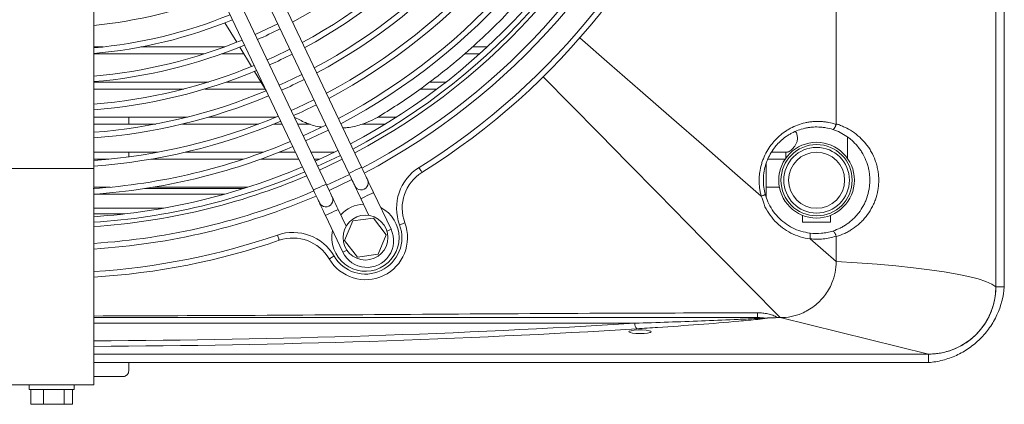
# Model space of a CAD drawing. Header units: millimetres. Extents: x -96593 to 66336, y -23969 to 7139.
# Tile 242 of 256: x -74629 to -74599, y -5678 to -5667. Entities that reach past the tile are written whole.
import ezdxf

# ---------------------------------------------------------------- set-up
doc = ezdxf.new("R2010")
doc.units = ezdxf.units.MM
doc.layers.add('mm_punktwstawienia', color=1, linetype='Continuous', lineweight=50)

# ---------------------------------------------------------------- blocks, each defined once
blk = doc.blocks.new('W_Z_TYLU')
at = {"color": 7, "linetype": 'Continuous', "lineweight": 13}
for p, q in [((348.088, 502.151), (348.088, 451.551)), ((348.088, 451.551), (348.088, 502.151)), ((348.388, 451.551), (348.388, 502.151)), ((342.388, 457.358), (342.388, 494.839)), ((315.888, 469.135), (315.888, 455.768)), ((325.447, 455.812), (320.722, 465.746)), ((320.271, 465.531), (324.995, 455.597)), ((319.006, 464.93), (323.731, 454.996)), ((324.183, 455.211), (319.458, 465.144)), ((320.574, 460.963), (320.994, 460.269)), ((315.888, 460.101), (316.224, 460.101)), ((317.574, 460.101), (320.558, 460.101)), ((321.099, 460.095), (321.518, 459.402)), ((329.404, 460.101), (329.931, 460.101)), ((319.832, 459.851), (315.888, 459.851)), ((321.246, 459.851), (320.455, 459.851)), ((329.657, 459.851), (329.122, 459.851)), ((321.623, 459.229), (321.98, 458.639)), ((315.888, 458.851), (319.986, 458.851)), ((319.107, 458.601), (315.888, 458.601)), ((322.007, 458.601), (319.852, 458.601)), ((320.626, 458.851), (321.851, 458.851)), ((321.98, 458.639), (322.042, 458.553)), ((328.138, 458.601), (327.545, 458.601)), ((327.876, 458.851), (328.464, 458.851)), ((315.888, 457.601), (319.233, 457.601)), ((317.138, 457.601), (317.138, 457.351)), ((319.996, 457.601), (322.399, 457.601)), ((326.028, 457.601), (326.699, 457.601)), ((318.101, 457.351), (315.888, 457.351)), ((321.769, 457.351), (319.053, 457.351)), ((322.611, 457.351), (322.317, 457.351)), ((323.617, 457.351), (323.164, 457.351)), ((326.299, 457.351), (325.474, 457.351)), ((342.788, 456.134), (342.788, 456.89)), ((315.888, 456.351), (318.194, 456.351)), ((317.138, 456.351), (317.138, 456.183)), ((319.17, 456.351), (321.95, 456.351)), ((322.51, 456.351), (323.086, 456.351)), ((323.64, 456.351), (324.482, 456.351)), ((340.075, 456.351), (340.653, 456.351)), ((340.588, 456.351), (340.588, 456.134)), ((316.431, 456.101), (315.888, 456.101)), ((321.234, 456.101), (317.931, 456.101)), ((323.205, 456.101), (321.848, 456.101)), ((323.957, 456.101), (323.759, 456.101)), ((339.888, 455.937), (339.888, 454.754)), ((315.888, 455.768), (312.888, 455.768)), ((315.888, 455.768), (315.888, 448.051)), ((315.888, 455.101), (316.48, 455.101)), ((318.015, 455.101), (321.393, 455.101)), ((324.288, 454.989), (325.101, 455.375)), ((320.563, 454.851), (315.888, 454.851)), ((317.701, 455.051), (321.236, 455.051)), ((326.499, 453.6), (325.877, 454.909)), ((339.713, 454.782), (339.711, 454.784)), ((325.425, 454.694), (325.71, 454.095)), ((315.888, 454.351), (318.374, 454.351)), ((315.888, 454.151), (317.005, 454.151)), ((324.161, 454.093), (324.784, 452.783)), ((324.897, 453.708), (324.612, 454.308)), ((341.188, 454.095), (341.188, 453.851)), ((342.188, 453.851), (342.188, 454.095)), ((325.131, 453.9), (324.844, 453.207)), ((325.875, 453.998), (325.131, 453.9)), ((326.332, 453.402), (325.875, 453.998)), ((341.188, 453.851), (342.188, 453.851)), ((326.044, 452.709), (326.332, 453.402)), ((342.388, 452.451), (342.388, 453.339)), ((324.844, 453.207), (325.3, 452.611)), ((341.456, 453.264), (341.455, 453.264)), ((342.388, 452.451), (341.456, 453.264)), ((325.3, 452.611), (326.044, 452.709)), ((348.388, 451.551), (348.088, 451.551)), ((335.201, 450.251), (315.888, 450.251)), ((340.388, 450.451), (340.282, 450.451)), ((345.688, 449.151), (340.388, 450.451)), ((335.466, 450.011), (335.31, 450.011)), ((345.688, 449.151), (315.888, 449.151)), ((345.688, 449.151), (345.688, 448.851)), ((317.138, 448.851), (315.888, 448.851)), ((317.138, 448.851), (317.138, 448.551)), ((316.938, 448.351), (315.888, 448.351)), ((312.888, 448.051), (315.888, 448.051)), ((313.588, 448.051), (313.588, 447.891)), ((315.188, 447.891), (313.588, 447.891)), ((313.643, 447.361), (313.643, 447.891)), ((314.092, 447.361), (314.092, 447.891)), ((314.838, 447.361), (314.838, 447.891)), ((315.133, 447.361), (315.133, 447.891)), ((315.188, 447.891), (315.188, 448.051)), ((314.092, 447.361), (313.643, 447.361)), ((314.838, 447.361), (314.092, 447.361)), ((315.133, 447.361), (314.838, 447.361))]:
    blk.add_line(p, q, dxfattribs=at)
at = {"color": 7, "linetype": 'Continuous', "lineweight": 13, "flags": 128}
for points in [[(322.459, 460.93), (321.875, 460.647), (321.646, 460.544)], [(339.711, 454.784), (338.678, 455.684), (337.658, 456.573), (336.515, 457.569), (335.395, 458.545), (334.301, 459.499), (333.236, 460.427)], [(322.889, 460.027), (322.3, 459.742), (322.076, 459.64)], [(323.318, 459.123), (322.725, 458.837), (322.506, 458.737)], [(331.93, 459.039), (332.915, 458.039), (333.926, 457.013), (334.961, 455.962), (336.017, 454.89), (337.09, 453.8), (338.179, 452.694), (339.279, 451.577), (340.388, 450.451)], [(323.748, 458.22), (323.15, 457.932), (322.935, 457.834)], [(324.178, 457.317), (323.773, 457.119), (323.365, 456.93)], [(323.451, 456.75), (324.058, 457.035), (324.263, 457.136)], [(324.607, 456.414), (324.203, 456.216), (323.794, 456.027)], [(323.88, 455.846), (324.491, 456.133), (324.693, 456.233)], [(324.757, 456.098), (324.657, 456.048), (323.945, 455.711)], [(324.995, 455.597), (325.013, 455.605), (325.062, 455.629), (325.135, 455.664), (325.221, 455.705), (325.308, 455.746), (325.381, 455.781), (325.43, 455.804), (325.447, 455.812)], [(325.662, 455.361), (325.658, 455.369), (325.645, 455.395), (325.626, 455.437), (325.599, 455.493), (325.566, 455.561), (325.529, 455.639), (325.489, 455.724), (325.447, 455.812)], [(327.604, 455.63), (327.602, 455.634), (327.596, 455.643), (327.586, 455.659), (327.573, 455.68), (327.557, 455.706), (327.539, 455.735), (327.519, 455.767), (327.498, 455.8)], [(325.015, 455.556), (324.817, 455.458), (324.202, 455.169)], [(324.995, 455.597), (325.037, 455.509), (325.078, 455.424), (325.115, 455.346), (325.147, 455.278), (325.174, 455.222), (325.194, 455.18), (325.206, 455.154), (325.21, 455.146)], [(324.183, 455.211), (324.166, 455.203), (324.117, 455.179), (324.043, 455.144), (323.957, 455.103), (323.871, 455.062), (323.797, 455.027), (323.748, 455.004), (323.731, 454.996)], [(324.398, 454.759), (324.393, 454.768), (324.381, 454.794), (324.361, 454.835), (324.335, 454.891), (324.302, 454.96), (324.265, 455.038), (324.225, 455.123), (324.183, 455.211)], [(325.21, 455.146), (325.214, 455.137), (325.227, 455.111), (325.246, 455.07), (325.273, 455.014), (325.306, 454.945), (325.343, 454.867), (325.383, 454.782), (325.425, 454.694)], [(325.877, 454.909), (325.835, 454.997), (325.794, 455.082), (325.757, 455.16), (325.725, 455.228), (325.698, 455.284), (325.678, 455.326), (325.666, 455.352), (325.662, 455.361)], [(323.731, 454.996), (323.773, 454.908), (323.813, 454.823), (323.851, 454.745), (323.883, 454.677), (323.91, 454.621), (323.93, 454.579), (323.942, 454.553), (323.946, 454.544)], [(324.612, 454.308), (324.57, 454.396), (324.53, 454.48), (324.493, 454.559), (324.46, 454.627), (324.434, 454.683), (324.414, 454.725), (324.402, 454.751), (324.398, 454.759)], [(325.425, 454.694), (325.442, 454.702), (325.491, 454.726), (325.564, 454.761), (325.651, 454.802), (325.737, 454.843), (325.81, 454.878), (325.859, 454.901), (325.877, 454.909)], [(323.946, 454.544), (323.95, 454.536), (323.962, 454.51), (323.982, 454.468), (324.009, 454.412), (324.041, 454.344), (324.079, 454.266), (324.119, 454.181), (324.161, 454.093)], [(324.612, 454.308), (324.595, 454.299), (324.546, 454.276), (324.473, 454.241), (324.387, 454.2), (324.3, 454.159), (324.227, 454.124), (324.178, 454.101), (324.161, 454.093)], [(326.992, 453.831), (326.989, 453.829), (326.978, 453.825), (326.961, 453.819), (326.938, 453.81), (326.909, 453.8), (326.877, 453.787), (326.842, 453.774), (326.805, 453.761)], [(322.511, 453.208), (322.51, 453.212), (322.506, 453.222), (322.5, 453.24), (322.492, 453.263), (322.482, 453.292), (322.471, 453.325), (322.459, 453.36), (322.446, 453.397)], [(326.355, 453.531), (326.36, 453.533), (326.433, 453.568), (326.482, 453.591), (326.499, 453.6)], [(324.293, 452.547), (324.296, 452.549), (324.306, 452.555), (324.322, 452.564), (324.344, 452.576), (324.37, 452.592), (324.4, 452.609), (324.432, 452.628), (324.466, 452.648)], [(324.928, 452.852), (324.923, 452.85), (324.85, 452.815), (324.801, 452.792), (324.784, 452.783)], [(348.088, 451.551), (347.945, 451.646), (347.734, 451.738), (347.456, 451.829), (347.113, 451.917), (346.707, 452.001), (346.242, 452.081), (345.72, 452.157), (345.144, 452.227), (344.518, 452.293), (343.848, 452.352), (343.136, 452.405), (342.388, 452.451)]]:
    blk.add_lwpolyline(points, dxfattribs=at)
at = {"color": 7, "linetype": 'Continuous', "lineweight": 13}
for centre, radius in [((341.688, 455.351), 1.35), ((341.688, 455.351), 1.27), ((341.688, 455.351), 1.17), ((341.688, 455.351), 1), ((325.588, 453.304), 0.8)]:
    blk.add_circle(centre, radius, dxfattribs=at)
for centre, radius, start, end in [((314.388, 476.851), 25, 301.9142, 18.9613), ((314.388, 476.851), 24.8, 301.9142, 18.9613), ((314.388, 476.851), 18.05, 298.4546, 339.6442), ((314.388, 476.851), 18.85, 298.3265, 339.6779), ((314.388, 476.851), 19.05, 298.2962, 339.6858), ((314.388, 476.851), 19.85, 298.1809, 339.7161), ((314.388, 476.851), 20.05, 298.1535, 339.7233), ((314.388, 476.851), 20.85, 298.0492, 339.7507), ((314.388, 476.851), 21.05, 298.0244, 339.7573), ((314.388, 476.851), 21.85, 297.9296, 339.7822), ((314.388, 476.851), 22.05, 297.907, 339.7881), ((314.388, 476.851), 22.85, 297.8205, 339.8109), ((314.388, 476.851), 23.05, 297.7998, 339.8163), ((314.388, 476.851), 23.2, 297.7846, 339.8203), ((314.388, 476.851), 23.8, 297.7254, 339.8359), ((314.388, 476.851), 24, 297.7063, 339.8409), ((314.388, 476.851), 16.05, 275.3624, 292.0445), ((314.388, 476.851), 16.85, 275.1072, 292.2058), ((314.388, 476.851), 17.05, 275.0471, 292.2437), ((314.388, 476.851), 18.05, 294.0092, 296.8663), ((314.388, 476.851), 17.85, 274.8204, 292.387), ((314.388, 476.851), 18.05, 274.7668, 292.4208), ((314.388, 476.851), 19.05, 294.0842, 296.7913), ((314.388, 476.851), 18.85, 274.5641, 292.549), ((314.388, 476.851), 19.05, 274.5161, 292.5793), ((314.388, 476.851), 20.05, 294.1517, 296.7238), ((314.388, 476.851), 19.85, 274.3337, 292.6983), ((314.388, 476.851), 20.05, 274.2904, 292.722), ((314.388, 476.851), 21.05, 294.2128, 296.6627), ((314.388, 476.851), 20.85, 274.1255, 292.8263), ((314.388, 476.851), 21.05, 274.0862, 292.8511), ((314.388, 476.851), 21.85, 273.8909, 292.9459), ((314.388, 476.851), 22.05, 273.8732, 292.9685), ((314.388, 476.851), 22.85, 273.7639, 293.055), ((328.397, 454.357), 1.7, 121.9142, 200.5448), ((314.388, 476.851), 23.05, 273.7312, 293.0757), ((314.388, 476.851), 23.2, 273.7071, 293.0909), ((328.397, 454.357), 1.5, 121.9142, 200.5448), ((325.436, 455.253), 0.25, 205.4377, 25.4377), ((314.388, 476.851), 23.8, 273.6135, 293.1501), ((314.388, 476.851), 24, 273.5833, 293.1692), ((324.172, 454.652), 0.25, 205.4377, 25.4377), ((325.588, 453.304), 1.2, 93.4134, 137.4621), ((325.588, 453.304), 1.2, 0, 63.0962), ((325.588, 453.304), 1.5, 210.3307, 20.5448), ((325.588, 453.304), 1.3, 210.3307, 20.5448), ((314.388, 476.851), 24.8, 273.4676, 288.9613), ((322.998, 451.789), 1.7, 30.3307, 108.9613), ((325.588, 453.304), 1.2, 167.7793, 0), ((325.641, 453.192), 0.95, 205.4377, 25.4377), ((314.388, 476.851), 25, 273.4398, 288.9613), ((322.998, 451.789), 1.5, 30.3307, 108.9613), ((345.688, 451.551), 2.4, 270, 0), ((315.138, 450.584), 24.445, 359.6898, 0.0903), ((335.452, 450.231), 0.252, 175.3164, 224.6418)]:
    blk.add_arc(centre, radius, start, end, dxfattribs=at)
for centre, major_axis, ratio, start_param, end_param in [((314.388, 459.079), (58, 0), 0.16306, 4.738254, 5.079424), ((314.388, 458.882), (58.2, 0), 0.1625, 4.738165, 5.079424), ((335.388, 449.948), (0.4, 0), 0.1625, 1.767228, 7.65755)]:
    blk.add_ellipse(centre, major_axis=major_axis, ratio=ratio, start_param=start_param, end_param=end_param, dxfattribs=at)
for points, knots in [([(326.091, 457.635), (326.331, 457.784), (326.81, 458.083), (327.585, 458.62), (328.409, 459.242), (329.27, 459.964), (330.083, 460.718), (330.844, 461.495), (331.545, 462.283), (332.189, 463.079), (332.783, 463.88), (333.132, 464.408), (333.307, 464.673)], [0, 0, 0, 0, 0.075987, 0.152268, 0.255956, 0.359649, 0.466079, 0.572516, 0.678323, 0.784138, 0.892066, 1, 1, 1, 1]), ([(323.043, 457.601), (323.175, 457.532), (323.457, 457.383), (323.789, 457.273), (323.983, 457.252), (324.008, 457.249)], [0, 0, 0, 0, 0.434858, 0.927226, 1, 1, 1, 1]), ([(324.779, 457.216), (324.833, 457.218), (325.053, 457.226), (325.387, 457.314), (325.773, 457.456), (325.985, 457.575), (326.091, 457.635)], [0, 0, 0, 0, 0.1154446, 0.4748008, 0.7373962, 1, 1, 1, 1]), ([(339.711, 454.784), (339.708, 454.796), (339.705, 454.807), (339.699, 454.83), (339.69, 454.865), (339.683, 454.9), (339.669, 454.97), (339.661, 455.017), (339.643, 455.157), (339.638, 455.252), (339.639, 455.395), (339.641, 455.443), (339.648, 455.539), (339.653, 455.586), (339.673, 455.728), (339.693, 455.821), (339.732, 455.957), (339.747, 456.003), (339.779, 456.093), (339.797, 456.137), (339.855, 456.269), (339.898, 456.353), (339.997, 456.514), (340.051, 456.591), (340.14, 456.702), (340.172, 456.738), (340.236, 456.807), (340.269, 456.84), (340.371, 456.937), (340.443, 456.997), (340.556, 457.079), (340.595, 457.105), (340.675, 457.154), (340.716, 457.178), (340.921, 457.288), (341.094, 457.353), (341.322, 457.406), (341.368, 457.414), (341.46, 457.429), (341.507, 457.435), (341.645, 457.447), (341.738, 457.449), (341.877, 457.443), (341.924, 457.439), (342.017, 457.428), (342.064, 457.421), (342.204, 457.395), (342.295, 457.371), (342.385, 457.34)], [0, 0, 0, 0, 0.007813, 0.007813, 0.015625, 0.03125, 0.03125, 0.0625, 0.0625, 0.125, 0.125, 0.15625, 0.15625, 0.1875, 0.1875, 0.25, 0.25, 0.28125, 0.28125, 0.3125, 0.3125, 0.375, 0.375, 0.4375, 0.4375, 0.46875, 0.46875, 0.5, 0.5, 0.5625, 0.5625, 0.59375, 0.59375, 0.625, 0.625, 0.75, 0.75, 0.78125, 0.78125, 0.8125, 0.8125, 0.875, 0.875, 0.90625, 0.90625, 0.9375, 0.9375, 1, 1, 1, 1]), ([(342.265, 457.159), (342.183, 457.185), (342.1, 457.205), (341.974, 457.227), (341.932, 457.233), (341.848, 457.242), (341.806, 457.245), (341.68, 457.25), (341.597, 457.248), (341.472, 457.237), (341.431, 457.232), (341.348, 457.218), (341.306, 457.21), (341.101, 457.164), (340.945, 457.105), (340.759, 457.007), (340.723, 456.986), (340.651, 456.941), (340.616, 456.918), (340.513, 456.844), (340.448, 456.791), (340.356, 456.704), (340.326, 456.674), (340.268, 456.612), (340.239, 456.579), (340.159, 456.479), (340.109, 456.41), (340.021, 456.264), (339.981, 456.188), (339.929, 456.069), (339.913, 456.029), (339.884, 455.947), (339.871, 455.906), (339.836, 455.782), (339.818, 455.698), (339.8, 455.57), (339.796, 455.527), (339.79, 455.441), (339.788, 455.397), (339.787, 455.181), (339.81, 455.012), (339.856, 454.845)], [0, 0, 0, 0, 0.0625, 0.0625, 0.09375, 0.09375, 0.125, 0.125, 0.1875, 0.1875, 0.21875, 0.21875, 0.25, 0.25, 0.375, 0.375, 0.40625, 0.40625, 0.4375, 0.4375, 0.5, 0.5, 0.53125, 0.53125, 0.5625, 0.5625, 0.625, 0.625, 0.6875, 0.6875, 0.71875, 0.71875, 0.75, 0.75, 0.8125, 0.8125, 0.84375, 0.84375, 0.875, 0.875, 1, 1, 1, 1]), ([(342.385, 457.34), (342.381, 457.327), (342.377, 457.314), (342.368, 457.289), (342.363, 457.277), (342.352, 457.254), (342.347, 457.243), (342.336, 457.222), (342.33, 457.213), (342.313, 457.188), (342.302, 457.175), (342.282, 457.159), (342.273, 457.156), (342.265, 457.159)], [0, 0, 0, 0, 0.125, 0.125, 0.25, 0.25, 0.375, 0.375, 0.5, 0.5, 0.75, 0.75, 1, 1, 1, 1]), ([(342.388, 457.358), (342.401, 457.354), (342.414, 457.35), (342.44, 457.342), (342.478, 457.329), (342.516, 457.315), (342.592, 457.286), (342.641, 457.265), (342.787, 457.197), (342.88, 457.145), (343.059, 457.025), (343.146, 456.957), (343.306, 456.81), (343.381, 456.731), (343.484, 456.602), (343.517, 456.557), (343.58, 456.465), (343.61, 456.416), (343.694, 456.267), (343.742, 456.162), (343.802, 455.998), (343.819, 455.943), (343.85, 455.828), (343.863, 455.77), (343.885, 455.651), (343.893, 455.592), (343.903, 455.472), (343.906, 455.413), (343.906, 455.293), (343.904, 455.233), (343.893, 455.114), (343.886, 455.053), (343.855, 454.877), (343.825, 454.763), (343.766, 454.598), (343.744, 454.544), (343.695, 454.438), (343.669, 454.387), (343.586, 454.238), (343.523, 454.145), (343.419, 454.014), (343.383, 453.972), (343.308, 453.891), (343.269, 453.853), (343.148, 453.742), (343.063, 453.675), (342.928, 453.584), (342.881, 453.556), (342.787, 453.503), (342.739, 453.478), (342.593, 453.409), (342.492, 453.37), (342.388, 453.339)], [0, 0, 0, 0, 0.007813, 0.007813, 0.015625, 0.03125, 0.03125, 0.0625, 0.0625, 0.125, 0.125, 0.1875, 0.1875, 0.25, 0.25, 0.28125, 0.28125, 0.3125, 0.3125, 0.375, 0.375, 0.40625, 0.40625, 0.4375, 0.4375, 0.46875, 0.46875, 0.5, 0.5, 0.53125, 0.53125, 0.5625, 0.5625, 0.625, 0.625, 0.65625, 0.65625, 0.6875, 0.6875, 0.75, 0.75, 0.78125, 0.78125, 0.8125, 0.8125, 0.875, 0.875, 0.90625, 0.90625, 0.9375, 0.9375, 1, 1, 1, 1]), ([(340.653, 456.357), (340.66, 456.356), (340.685, 456.352), (340.754, 456.397), (340.855, 456.49), (340.95, 456.62), (341.002, 456.752), (341.006, 456.822), (341.008, 456.851)], [0, 0, 0, 0, 0.082206, 0.275105, 0.498134, 0.757252, 0.899198, 1, 1, 1, 1]), ([(341.008, 456.851), (341.004, 456.896), (340.995, 456.983), (340.957, 457.054), (340.938, 457.089)], [0, 0, 0, 0, 0.507927, 1, 1, 1, 1]), ([(342.268, 453.539), (342.359, 453.569), (342.447, 453.604), (342.575, 453.668), (342.616, 453.69), (342.698, 453.739), (342.738, 453.765), (342.856, 453.847), (342.93, 453.908), (343.034, 454.007), (343.068, 454.042), (343.133, 454.115), (343.165, 454.153), (343.255, 454.271), (343.31, 454.354), (343.382, 454.488), (343.405, 454.534), (343.447, 454.628), (343.466, 454.677), (343.517, 454.825), (343.543, 454.927), (343.57, 455.085), (343.577, 455.139), (343.586, 455.247), (343.588, 455.3), (343.588, 455.408), (343.585, 455.461), (343.576, 455.568), (343.569, 455.622), (343.55, 455.728), (343.539, 455.781), (343.512, 455.883), (343.496, 455.933), (343.444, 456.08), (343.402, 456.173), (343.329, 456.307), (343.303, 456.351), (343.248, 456.434), (343.219, 456.474), (343.13, 456.59), (343.065, 456.661), (342.961, 456.76), (342.924, 456.792), (342.85, 456.853), (342.812, 456.881), (342.694, 456.963), (342.613, 457.011), (342.444, 457.094), (342.356, 457.13), (342.265, 457.159)], [0, 0, 0, 0, 0.0625, 0.0625, 0.09375, 0.09375, 0.125, 0.125, 0.1875, 0.1875, 0.21875, 0.21875, 0.25, 0.25, 0.3125, 0.3125, 0.34375, 0.34375, 0.375, 0.375, 0.4375, 0.4375, 0.46875, 0.46875, 0.5, 0.5, 0.53125, 0.53125, 0.5625, 0.5625, 0.59375, 0.59375, 0.625, 0.625, 0.6875, 0.6875, 0.71875, 0.71875, 0.75, 0.75, 0.8125, 0.8125, 0.84375, 0.84375, 0.875, 0.875, 0.9375, 0.9375, 1, 1, 1, 1]), ([(340.588, 456.101), (340.553, 456.101), (340.352, 456.101), (340.13, 456.101), (339.946, 456.101)], [0, 0, 0, 0, 0.1728482, 1, 1, 1, 1]), ([(339.888, 455.101), (339.901, 455.101), (340.068, 455.101), (340.224, 455.101), (340.367, 455.101)], [0, 0, 0, 0, 0.078017, 1, 1, 1, 1]), ([(339.856, 454.845), (339.856, 454.843), (339.854, 454.84), (339.841, 454.832), (339.831, 454.827), (339.803, 454.815), (339.787, 454.809), (339.75, 454.796), (339.73, 454.79), (339.711, 454.784)], [0, 0, 0, 0, 0.25, 0.25, 0.5, 0.5, 0.75, 0.75, 1, 1, 1, 1]), ([(339.857, 454.842), (339.857, 454.84), (339.854, 454.836), (339.841, 454.829), (339.831, 454.824), (339.805, 454.813), (339.79, 454.807), (339.754, 454.795), (339.734, 454.788), (339.713, 454.782)], [0, 0, 0, 0, 0.25, 0.25, 0.5, 0.5, 0.75, 0.75, 1, 1, 1, 1]), ([(341.455, 453.264), (341.455, 453.264), (341.335, 453.264), (341.102, 453.332), (340.767, 453.456), (340.463, 453.647), (340.193, 453.884), (339.977, 454.17), (339.793, 454.463), (339.77, 454.696), (339.713, 454.782), (339.713, 454.782)], [0, 0, 0, 0, 0.000002, 0.146003, 0.292007, 0.437605, 0.583201, 0.729461, 0.875703, 0.999998, 1, 1, 1, 1]), ([(339.857, 454.842), (339.885, 454.754), (339.947, 454.562), (340.1, 454.29), (340.302, 454.034), (340.547, 453.818), (340.824, 453.646), (341.126, 453.521), (341.34, 453.483), (341.447, 453.464)], [0, 0, 0, 0, 0.123158, 0.269361, 0.41559, 0.561701, 0.707814, 0.853907, 1, 1, 1, 1]), ([(341.447, 453.464), (341.451, 453.463), (341.455, 453.459), (341.46, 453.439), (341.462, 453.423), (341.464, 453.384), (341.463, 453.361), (341.46, 453.312), (341.458, 453.287), (341.455, 453.264)], [0, 0, 0, 0, 0.25, 0.25, 0.5, 0.5, 0.75, 0.75, 1, 1, 1, 1]), ([(341.448, 453.464), (341.586, 453.446), (341.723, 453.444), (341.928, 453.463), (341.997, 453.473), (342.133, 453.5), (342.201, 453.518), (342.268, 453.539)], [0, 0, 0, 0, 0.5, 0.5, 0.75, 0.75, 1, 1, 1, 1]), ([(341.456, 453.264), (341.459, 453.287), (341.461, 453.312), (341.464, 453.361), (341.464, 453.384), (341.463, 453.423), (341.461, 453.438), (341.455, 453.459), (341.452, 453.463), (341.448, 453.464)], [0, 0, 0, 0, 0.25, 0.25, 0.5, 0.5, 0.75, 0.75, 1, 1, 1, 1]), ([(342.385, 453.359), (342.31, 453.333), (342.233, 453.312), (342.079, 453.278), (342.001, 453.266), (341.846, 453.25), (341.768, 453.247), (341.612, 453.248), (341.534, 453.254), (341.456, 453.264)], [0, 0, 0, 0, 0.25, 0.25, 0.5, 0.5, 0.75, 0.75, 1, 1, 1, 1]), ([(342.385, 453.359), (342.381, 453.372), (342.376, 453.385), (342.367, 453.41), (342.362, 453.422), (342.352, 453.445), (342.347, 453.456), (342.336, 453.476), (342.33, 453.486), (342.314, 453.51), (342.303, 453.523), (342.284, 453.539), (342.275, 453.542), (342.268, 453.539)], [0, 0, 0, 0, 0.125, 0.125, 0.25, 0.25, 0.375, 0.375, 0.5, 0.5, 0.75, 0.75, 1, 1, 1, 1]), ([(342.388, 452.451), (342.388, 452.19), (342.3, 451.749), (342.076, 451.364), (341.966, 451.223)], [0, 0, 0, 0, 0.25, 0.4211761, 0.4211761, 0.4211761, 0.4211761]), ([(341.966, 451.223), (341.915, 451.158), (341.806, 451.034), (341.682, 450.924), (341.616, 450.873)], [0.4211761, 0.4211761, 0.4211761, 0.4211761, 0.5, 0.5788236, 0.5788236, 0.5788236, 0.5788236]), ([(348.388, 451.551), (348.363, 451.207), (348.23, 450.697), (347.877, 450.087), (347.54, 449.688), (347.133, 449.35), (346.683, 449.093), (346.192, 448.919), (345.858, 448.864), (345.688, 448.851)], [0, 0, 0, 0, 0.25, 0.375, 0.5, 0.625, 0.75, 0.875, 1, 1, 1, 1]), ([(348.088, 451.551), (348.088, 451.536), (348.088, 451.504), (348.086, 451.457), (348.084, 451.41), (348.081, 451.363), (348.076, 451.316), (348.071, 451.27), (348.065, 451.223), (348.058, 451.176), (348.051, 451.13), (348.03, 451.022), (347.988, 450.854), (347.909, 450.632), (347.808, 450.418), (347.646, 450.149), (347.396, 449.843), (347.09, 449.593), (346.821, 449.431), (346.608, 449.331), (346.386, 449.251), (346.202, 449.205), (346.063, 449.18), (345.97, 449.167), (345.876, 449.158), (345.782, 449.153), (345.719, 449.152), (345.688, 449.151)], [0, 0, 0, 0, 0.012521, 0.025026, 0.03752, 0.050008, 0.062494, 0.074984, 0.087481, 0.099992, 0.112521, 0.125072, 0.187649, 0.250099, 0.312511, 0.375131, 0.500003, 0.624875, 0.68748, 0.749907, 0.812342, 0.874933, 0.900008, 0.925013, 0.949988, 0.97497, 1, 1, 1, 1]), ([(315.888, 450.509), (317.665, 450.516), (323.996, 450.538), (331.894, 450.608), (338.016, 450.619), (339.584, 450.622)], [0, 0, 0, 0, 0.224989, 0.801476, 1, 1, 1, 1]), ([(339.584, 450.622), (339.645, 450.622), (339.706, 450.62), (339.826, 450.609), (339.886, 450.601), (339.975, 450.582), (340.005, 450.575), (340.064, 450.558), (340.093, 450.549), (340.15, 450.527), (340.178, 450.515), (340.218, 450.494), (340.231, 450.486), (340.25, 450.474), (340.257, 450.47), (340.269, 450.461), (340.276, 450.456), (340.282, 450.451)], [0, 0, 0, 0, 0.25, 0.25, 0.5, 0.5, 0.625, 0.625, 0.75, 0.75, 0.875, 0.875, 0.9375, 0.9375, 0.96875, 0.96875, 1, 1, 1, 1]), ([(341.375, 450.712), (341.303, 450.671), (340.994, 450.52), (340.65, 450.451), (340.388, 450.451)], [0.6713046, 0.6713046, 0.6713046, 0.6713046, 0.75, 1, 1, 1, 1]), ([(339.583, 450.451), (338.015, 450.451), (331.894, 450.451), (323.995, 450.451), (317.665, 450.451), (315.888, 450.451)], [0, 0, 0, 0, 0.1985346, 0.7750456, 1, 1, 1, 1]), ([(335.201, 450.251), (335.602, 450.264), (336.002, 450.277), (336.795, 450.305), (337.189, 450.319), (337.97, 450.349), (338.359, 450.365), (338.934, 450.39), (339.125, 450.399), (339.408, 450.412), (339.502, 450.417), (339.641, 450.425), (339.688, 450.427), (339.779, 450.433), (339.824, 450.435), (339.869, 450.438)], [0, 0, 0, 0, 0.25, 0.25, 0.5, 0.5, 0.75, 0.75, 0.875, 0.875, 0.9375, 0.9375, 0.96875, 0.96875, 1, 1, 1, 1]), ([(339.968, 450.44), (339.949, 450.436), (339.843, 450.416), (339.479, 450.378), (338.685, 450.3), (337.487, 450.204), (336.265, 450.117), (335.521, 450.07), (335.273, 450.054)], [0, 0, 0, 0, 0.01705, 0.0927003, 0.2438059, 0.5463167, 0.8489737, 1, 1, 1, 1]), ([(339.968, 450.44), (339.944, 450.439), (339.912, 450.438), (339.878, 450.438), (339.869, 450.438), (339.869, 450.438)], [0, 0, 0, 0, 0.720229, 0.990553, 1, 1, 1, 1]), ([(340.282, 450.451), (340.198, 450.45), (340.09, 450.448), (339.991, 450.442), (339.968, 450.44)], [0, 0, 0, 0, 0.773303, 1, 1, 1, 1]), ([(316.938, 448.351), (316.954, 448.351), (316.97, 448.353), (317, 448.361), (317.014, 448.366), (317.04, 448.379), (317.052, 448.387), (317.073, 448.404), (317.082, 448.413), (317.107, 448.442), (317.118, 448.463), (317.134, 448.506), (317.138, 448.529), (317.138, 448.551)], [0, 0, 0, 0, 0.125, 0.125, 0.25, 0.25, 0.375, 0.375, 0.5, 0.5, 0.75, 0.75, 1, 1, 1, 1])]:
    blk.add_open_spline(points, degree=3, knots=knots, dxfattribs=at)
for points in [[(342.385, 457.34), (342.387, 457.346), (342.388, 457.352), (342.388, 457.358)], [(339.856, 454.845), (339.856, 454.844), (339.856, 454.843), (339.857, 454.842)], [(341.447, 453.464), (341.447, 453.464), (341.448, 453.464), (341.448, 453.464)], [(342.388, 453.339), (342.388, 453.346), (342.387, 453.353), (342.385, 453.359)], [(341.616, 450.873), (341.54, 450.814), (341.459, 450.76), (341.375, 450.712)], [(339.869, 450.438), (339.774, 450.448), (339.679, 450.451), (339.583, 450.451)], [(345.688, 448.851), (336.234, 448.851), (326.69, 448.851), (317.138, 448.851)]]:
    blk.add_open_spline(points, degree=3, dxfattribs=at)
blk = doc.blocks.new('A$C2E197AD3')
at = {"color": 252, "lineweight": 13, "xscale": 0.8500000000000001, "yscale": 0.8500000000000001, "zscale": 0.8500000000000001}
blk.add_blockref('W_Z_TYLU', (1933.613, 1102.038), dxfattribs=at)

msp = doc.modelspace()

# ---------------------------------------------------------------- block references
at = {"layer": 'mm_punktwstawienia', "lineweight": 60}
msp.add_blockref('A$C2E197AD3', (-76828.964, -7160.741), dxfattribs=at)

doc.saveas('drawing.dxf')
